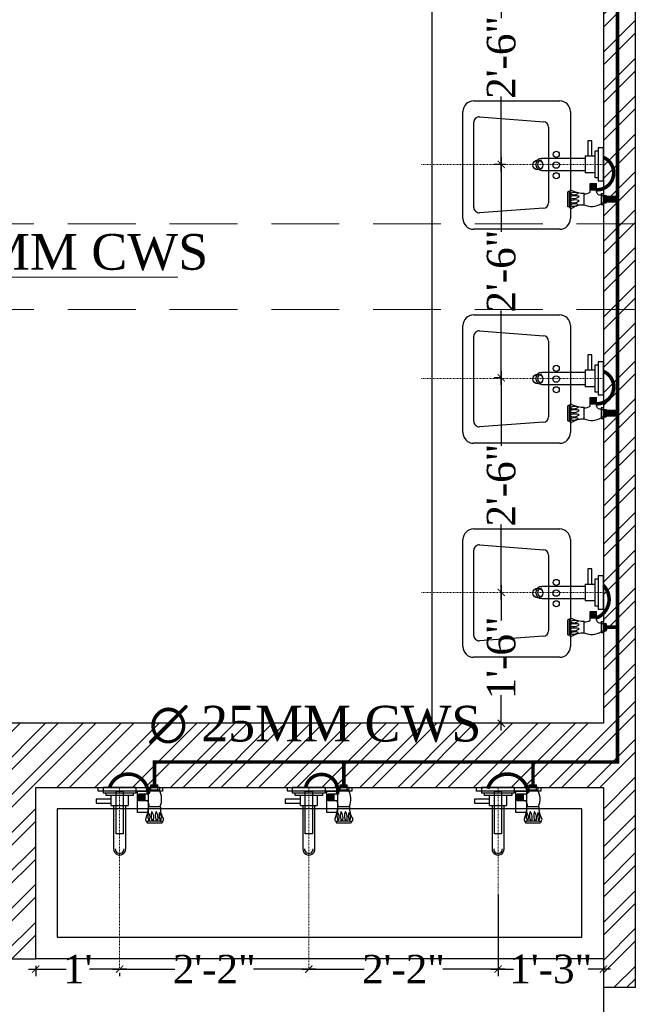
# Model space of a CAD drawing. Header units: inches. Extents: x 113025 to 158499, y 12149 to 30915.
# Tile 135 of 167: x 125332 to 125417, y 29229 to 29367. Entities that reach past the tile are written whole.
import ezdxf

# ---------------------------------------------------------------- set-up
doc = ezdxf.new("R2010")
doc.units = ezdxf.units.IN
doc.header["$MEASUREMENT"] = 0
doc.header["$PDMODE"] = 34
doc.linetypes.add('DASHED2', pattern=[0.375, 0.25, -0.125])
doc.linetypes.add('HIDDEN', pattern=[0.375, 0.25, -0.125])
for name, color, linetype, lineweight in [('CENTER', 46, 'DASHED2', 9), ('PD_COLUMN', 2, 'Continuous', 60), ('PD_HATCH', 45, 'Continuous', 9), ('PL. FICTURE', 4, 'Continuous', 25), ('PP RO ', 4, 'Continuous', 0), ('PP-Domestic  Cold Water Supply', 5, 'Continuous', 25), ('PP-SPRINKLER PIPE', 1, 'Continuous', 0), ('PP-TEXT', 7, 'Continuous', 40)]:
    doc.layers.add(name, color=color, linetype=linetype, lineweight=lineweight)
doc.layers.add('PD_025_TEXT', color=61, linetype='Continuous')
doc.layers.add('PP--DIM', color=7, linetype='Continuous')
doc.layers.add('PD_BASE', color=8, linetype='Continuous', transparency=0.5)
doc.styles.add('MtX_Times_New_Roman', font='times.ttf')
doc.styles.add('TIMES NEW ROMAN', font='times.ttf')
doc.dimstyles.new('PP-DIM', dxfattribs={"dimtxt": 4, "dimasz": 1, "dimexe": 1, "dimexo": 1, "dimgap": 0.09, "dimtad": 0, "dimdec": 0, "dimzin": 0, "dimdsep": 46, "dimlunit": 4, "dimtxsty": 'TIMES NEW ROMAN', "dimblk": 'ARCHTICK', "dimcen": 0.09, "dimdle": 1, "dimclrd": 256, "dimclre": 256, "dimclrt": 256, "dimadec": 0, "dimazin": 0, "dimtfac": 1, "dimtdec": 4, "dimtofl": 0, "dimtmove": 1, "dimatfit": 3, "dimfxl": 1, "dimtolj": 1, "dimtzin": 0, "dimlwd": -1, "dimlwe": -1, "dimarcsym": 0})

# ---------------------------------------------------------------- blocks, each defined once
blk = doc.blocks.new('columns2')
at = {"layer": 'PD_HATCH', "linetype": 'HIDDEN', "ltscale": 38}
for p, q in [((568.5, -95), (738, -95)), ((568.5, -107), (738, -107))]:
    blk.add_line(p, q, dxfattribs=at)
blk = doc.blocks.new('LV')
at = {"color": 251}
for p, q in [((-254, 510.1), (254, 510.1)), ((-304.8, 50.8), (-304.8, 459.3)), ((-205.3, 127), (-226.3, 430.8)), ((-201, 458), (203.1, 458)), ((228.4, 430.6), (205.5, 126.8)), ((304.8, 459.3), (304.8, 50.8)), ((180.2, 103.5), (-180, 103.5)), ((254, 0), (-254, 0))]:
    blk.add_line(p, q, dxfattribs=at)
for centre, radius in [((0.4, 154.3), 23.6), ((-50.8, 67.2), 14.4), ((0, 67.2), 15.3), ((50.8, 67.2), 14.4)]:
    blk.add_circle(centre, radius, dxfattribs=at)
for centre, radius, start, end in [((-254, 459.3), 50.8, 90, 180), ((254, 459.3), 50.8, 0, 90), ((-201, 432.6), 25.4, 90, 184.2016), ((203.1, 432.6), 25.4, 355.4179, 90), ((-180, 128.9), 25.4, 184.2016, 270), ((180.2, 128.9), 25.4, 270, 355.4179), ((-254, 50.8), 50.8, 180, 270), ((254, 50.8), 50.8, 270, 0)]:
    blk.add_arc(centre, radius, start, end, dxfattribs=at)
blk = doc.blocks.new('ta0p3456')
at = {"color": 251, "ltscale": 12}
for points in [[(-4.5, 0), (4.5, 0), (4.5, -0.5), (-4.5, -0.5)], [(-1, -0.5), (-1, -6.5), (-2, -6.5), (-2, -0.5)], [(2.5, -0.5), (2.5, -3.5), (1, -3.5), (1, -0.5)]]:
    blk.add_lwpolyline(points, close=True, dxfattribs=at)
blk = doc.blocks.new('FIRST FLOOR AR PLAN')
at = {"layer": 'PD_BASE'}
h = blk.add_hatch(dxfattribs=at)
h.set_pattern_fill('ANSI32', color=256, scale=10)
h.set_pattern_definition([(45, (123733.2206, 21360.1165), (-2.65165, 2.65165), []), (45, (123734.9884, 21360.1165), (-2.65165, 2.65165), [])])
h.paths.add_polyline_path([(123743.99, 21362.2), (123700.74, 21362.2), (123700.74, 21357.7), (123743.99, 21357.7)])
h.paths.add_polyline_path([(123658.74, 21362.2), (123615.49, 21362.2), (123615.49, 21357.7), (123658.74, 21357.7)], flags=17)
h.paths.add_polyline_path([(123743.99, 21279), (123743.99, 21274.5), (123905.99, 21274.5), (123905.99, 21279), (123752.99, 21279), (123752.99, 21368.5), (123812.99, 21368.5), (123812.99, 21344.5), (123817.49, 21344.5), (123817.49, 21368.5), (123896.99, 21368.5), (123896.99, 21340.5), (123901.49, 21340.5), (123901.49, 21499.5), (123905.99, 21499.5), (123905.99, 21504), (123896.99, 21504), (123896.99, 21377.5), (123752.99, 21377.5), (123752.99, 21593.5), (123743.99, 21593.5)])
h.paths.add_polyline_path([(123688.49, 21269.56), (123692.99, 21269.56), (123692.99, 21274.5), (123701.99, 21274.5), (123701.99, 21279), (123615.49, 21279), (123615.49, 21434.5), (123538.49, 21434.5), (123538.49, 21430), (123610.99, 21430), (123610.99, 21279), (123554.99, 21279), (123554.99, 21274.5), (123688.49, 21274.5)])
at = {"layer": 'PD_BASE', "ltscale": 12}
for p, q in [((123872.99, 21377.5), (123872.99, 21504)), ((123896.99, 21344.5), (123817.49, 21344.5))]:
    blk.add_line(p, q, dxfattribs=at)
at = {"layer": 'PD_BASE'}
blk.add_line((123896.99, 21340.5), (123896.99, 21279), dxfattribs=at)
at = {"layer": 'PD_BASE', "lineweight": 30}
blk.add_lwpolyline([(123905.99, 21279), (123752.99, 21279), (123752.99, 21368.5), (123812.99, 21368.5), (123812.99, 21344.5), (123817.49, 21344.5), (123817.49, 21368.5), (123896.99, 21368.5), (123896.99, 21340.5), (123901.49, 21340.5), (123901.49, 21499.5), (123905.99, 21499.5), (123905.99, 21504), (123896.99, 21504), (123896.99, 21377.5), (123752.99, 21377.5), (123752.99, 21593.5), (123743.99, 21593.5), (123743.99, 21279), (123743.99, 21279)], dxfattribs=at)
at = {"layer": 'PD_BASE', "ltscale": 12}
blk.add_lwpolyline([(123820.49, 21347.5), (123893.99, 21347.5), (123893.99, 21365.5), (123820.49, 21365.5)], close=True, dxfattribs=at)
at = {"layer": 'PD_BASE', "ltscale": 12, "xscale": 0.0295236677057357, "yscale": 0.0295236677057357, "zscale": 0.0295236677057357, "rotation": 90}
for p in [(123892.37, 21455.75), (123892.37, 21425.75), (123892.37, 21395.75)]:
    blk.add_blockref('LV', p, dxfattribs=at)
at = {"layer": 'PD_BASE', "ltscale": 12}
for p in [(123830.74, 21368.5), (123857.24, 21368.5), (123883.74, 21368.5)]:
    blk.add_blockref('ta0p3456', p, dxfattribs=at)
at = {"layer": 'PD_COLUMN'}
blk.add_blockref('columns2', (123167.99, 21542.5), dxfattribs=at)
blk = doc.blocks.new('PP-SINGLE TAP BASIN')
at = {"layer": 'CENTER', "linetype": 'DASHED2'}
blk.add_line((457.2, 0), (0, 0), dxfattribs=at)
at = {"layer": 'PL. FICTURE', "color": 4}
for p, q in [((0, 101), (0, 74.4)), ((5.9, 101), (0, 101)), ((5.9, 74.4), (5.9, 101)), ((48.4, 102.8), (48.4, 72.7)), ((89.4, 106.7), (89.4, 69.2)), ((-6.8, 78.4), (-6.8, 96.4)), ((5.8, 96.4), (-6.8, 96.4)), ((-6.8, 87.4), (0, 87.4)), ((0, 78.4), (-6.8, 78.4)), ((5.9, 78.4), (-6.8, 78.4)), ((-5.6, 96.4), (-5.6, 78.4)), ((-4.5, 96.4), (-4.5, 78.4)), ((-3.4, 96.4), (-3.4, 78.4)), ((-2.3, 96.4), (-2.3, 78.4)), ((-1.1, 96.4), (-1.1, 78.4)), ((0, 74.4), (5.9, 74.4)), ((17.1, 69.9), (17.1, 48.2)), ((33.2, 63.9), (17.1, 63.9)), ((33.2, 61.9), (17.1, 61.9)), ((33.2, 60), (17.1, 60)), ((33.2, 58), (17.1, 58)), ((33.2, 56), (17.1, 56)), ((33.2, 54.1), (17.1, 54.1)), ((33.2, 52.1), (17.1, 52.1)), ((33.2, 50.1), (17.1, 50.1)), ((33.2, 50.1), (17.1, 50.1)), ((33.2, 70), (33.2, 48.2)), ((33.2, 48.2), (17.1, 48.2))]:
    blk.add_line(p, q, dxfattribs=at)
at = {"layer": 'PL. FICTURE'}
for p, q in [((20.4, 21.2), (45.4, 21.2)), ((45.4, -21.2), (45.4, 21.2)), ((154.8, 15.2), (45.4, 15.2)), ((45.4, -21.2), (20.4, -21.2)), ((45.4, -15.2), (154.8, -15.2))]:
    blk.add_line(p, q, dxfattribs=at)
at = {"layer": 'PL. FICTURE', "linetype": 'Continuous'}
blk.add_lwpolyline([(0, 41.7), (0, -41.7), (13.1, -41.7), (13.1, 41.7)], close=True, dxfattribs=at)
at = {"layer": 'PL. FICTURE'}
for points in [[(13.1, 34.2), (20.4, 34.2), (20.4, -34.2), (13.1, -34.2)], [(39.4, -21.2), (29.4, -21.2), (29.4, -59.4), (39.4, -59.4)]]:
    blk.add_lwpolyline(points, close=True, dxfattribs=at)
at = {"layer": 'PL. FICTURE', "color": 4}
for centre, radius, start, end in [((29.4, 60.7), 45, 64.9956, 121.5797), ((53.5, 146.8), 44.3, 263.3195, 304.5359), ((74.6, 88.1), 17.1, 57.6622, 132.7666), ((71.4, 124.1), 24.9, 250.2963, 290.4807), ((80.6, 104.9), 5.77, 31.4335, 109.9133), ((78.9, 107.8), 7.06, 279.3347, 312.6985), ((439.5, 88.1), 354.5, 176.8113, 183.3087), ((91.4, 120.6), 14, 245.192, 261.5484), ((8.4, 67.9), 8.91, 13.5129, 106.5185), ((62.1, 91.8), 0.911, 112.3068, 247.6932), ((62.1, 81.1), 0.911, 112.3068, 247.6932), ((76.3, 68.5), 28.2, 90.6273, 120.998), ((71.2, 123.1), 33.5, 253.6094, 285.3435), ((76.3, 57.8), 28.2, 90.6273, 120.998), ((71.2, 112.4), 33.5, 253.6094, 285.3435), ((74.5, 59.5), 17.1, 57.6622, 132.7666), ((75.8, 75.8), 20.9, 66.6687, 89.4909), ((75.8, 65.1), 20.9, 66.6687, 89.4909), ((77.3, 97.5), 7.26, 292.6508, 339.7025), ((77.3, 86.8), 7.26, 292.6508, 339.7025), ((46.7, 49.8), 24.3, 86.0586, 123.9894), ((43.9, -19.2), 92, 68.3225, 87.2128), ((71.3, 95.5), 24.9, 250.2963, 290.4807), ((81.1, 70.7), 5.39, 233.9467, 326.4616), ((78.8, 79.2), 7.06, 279.3347, 312.6985), ((83.8, 77.9), 10.3, 279.9211, 302.8376)]:
    blk.add_arc(centre, radius, start, end, dxfattribs=at)
at = {"layer": 'PL. FICTURE'}
for radius in [15.2, 15.2, 11]:
    blk.add_arc((154.8, 0), radius, 270, 90, dxfattribs=at)
blk = doc.blocks.new('_ArchTick')
at = {"color": 0, "linetype": 'ByBlock', "const_width": 0.15}
blk.add_lwpolyline([(-0.5, -0.5), (0.5, 0.5)], dxfattribs=at)
blk = doc.blocks.new('*D435')
at = {"layer": 'Defpoints', "color": 0, "transparency": 16777216}
for p in [(125399.02, 29245.15), (125413.77, 29245.15), (125399.02, 29233.69)]:
    blk.add_point(p, dxfattribs=at)
at = {"layer": 'PP--DIM', "ltscale": 12, "transparency": 16777216}
for p, q in [((125399.02, 29244.15), (125399.02, 29232.69)), ((125413.77, 29244.15), (125413.77, 29232.69)), ((125398.02, 29233.69), (125401.18, 29233.69)), ((125414.77, 29233.69), (125411.62, 29233.69))]:
    blk.add_line(p, q, dxfattribs=at)
at = {"layer": 'PP--DIM', "transparency": 16777216, "rotation": 180}
blk.add_blockref('_ArchTick', (125399.02, 29233.69), dxfattribs=at)
at = {"layer": 'PP--DIM', "transparency": 16777216}
blk.add_blockref('_ArchTick', (125413.77, 29233.69), dxfattribs=at)
at = {"layer": 'PP--DIM', "transparency": 16777216, "insert": (125406.4, 29233.69), "char_height": 4, "attachment_point": 5, "style": 'TIMES NEW ROMAN'}
blk.add_mtext('\\A1;1\'-3"', dxfattribs=at)
blk = doc.blocks.new('*D436')
at = {"layer": 'Defpoints', "color": 0, "transparency": 16777216}
for p in [(125399.02, 29245.15), (125372.52, 29233.69), (125372.52, 29233.69)]:
    blk.add_point(p, dxfattribs=at)
at = {"layer": 'PP--DIM', "ltscale": 12, "transparency": 16777216}
for p, q in [((125399.02, 29244.15), (125399.02, 29232.69)), ((125371.52, 29233.69), (125380.27, 29233.69)), ((125400.02, 29233.69), (125391.28, 29233.69)), ((125372.52, 29232.69), (125372.52, 29232.69))]:
    blk.add_line(p, q, dxfattribs=at)
at = {"layer": 'PP--DIM', "transparency": 16777216, "rotation": 180}
blk.add_blockref('_ArchTick', (125372.52, 29233.69), dxfattribs=at)
at = {"layer": 'PP--DIM', "transparency": 16777216}
blk.add_blockref('_ArchTick', (125399.02, 29233.69), dxfattribs=at)
at = {"layer": 'PP--DIM', "transparency": 16777216, "insert": (125385.77, 29233.69), "char_height": 4, "attachment_point": 5, "style": 'TIMES NEW ROMAN'}
blk.add_mtext('\\A1;2\'-2"', dxfattribs=at)
blk = doc.blocks.new('*D437')
at = {"layer": 'Defpoints', "color": 0, "transparency": 16777216}
for p in [(125346.02, 29234.19), (125346.02, 29233.69), (125372.52, 29233.69)]:
    blk.add_point(p, dxfattribs=at)
at = {"layer": 'PP--DIM', "ltscale": 12, "transparency": 16777216}
for p, q in [((125372.52, 29234.69), (125372.52, 29234.69)), ((125345.02, 29233.69), (125353.77, 29233.69)), ((125373.52, 29233.69), (125364.78, 29233.69)), ((125346.02, 29233.19), (125346.02, 29232.69))]:
    blk.add_line(p, q, dxfattribs=at)
at = {"layer": 'PP--DIM', "transparency": 16777216, "rotation": 180}
blk.add_blockref('_ArchTick', (125346.02, 29233.69), dxfattribs=at)
at = {"layer": 'PP--DIM', "transparency": 16777216}
blk.add_blockref('_ArchTick', (125372.52, 29233.69), dxfattribs=at)
at = {"layer": 'PP--DIM', "transparency": 16777216, "insert": (125359.27, 29233.69), "char_height": 4, "attachment_point": 5, "style": 'TIMES NEW ROMAN'}
blk.add_mtext('\\A1;2\'-2"', dxfattribs=at)
blk = doc.blocks.new('*D438')
at = {"layer": 'Defpoints', "color": 0, "transparency": 16777216}
for p in [(125334.27, 29235.15), (125334.27, 29233.69), (125346.02, 29234.19)]:
    blk.add_point(p, dxfattribs=at)
at = {"layer": 'PP--DIM', "ltscale": 12, "transparency": 16777216}
for p, q in [((125333.27, 29233.69), (125338.52, 29233.69)), ((125334.27, 29234.15), (125334.27, 29232.69)), ((125347.02, 29233.69), (125341.78, 29233.69)), ((125346.02, 29233.19), (125346.02, 29232.69))]:
    blk.add_line(p, q, dxfattribs=at)
at = {"layer": 'PP--DIM', "transparency": 16777216, "rotation": 180}
blk.add_blockref('_ArchTick', (125334.27, 29233.69), dxfattribs=at)
at = {"layer": 'PP--DIM', "transparency": 16777216}
blk.add_blockref('_ArchTick', (125346.02, 29233.69), dxfattribs=at)
at = {"layer": 'PP--DIM', "transparency": 16777216, "insert": (125340.15, 29233.69), "char_height": 4, "attachment_point": 5, "style": 'TIMES NEW ROMAN'}
blk.add_mtext("\\A1;1'", dxfattribs=at)
blk = doc.blocks.new('*D465')
at = {"layer": 'Defpoints', "color": 0, "transparency": 16777216}
for p in [(125399.47, 29286.49), (125399.47, 29286.49), (125399.47, 29268.15)]:
    blk.add_point(p, dxfattribs=at)
at = {"layer": 'PP--DIM', "ltscale": 12, "transparency": 16777216}
for p, q in [((125399.47, 29287.49), (125399.47, 29282.54)), ((125398.47, 29286.49), (125398.47, 29286.49)), ((125399.47, 29267.15), (125399.47, 29272.1)), ((125400.47, 29268.15), (125400.47, 29268.15))]:
    blk.add_line(p, q, dxfattribs=at)
at = {"layer": 'PP--DIM', "transparency": 16777216}
for p, rotation in [((125399.47, 29286.49), 90), ((125399.47, 29268.15), 270)]:
    blk.add_blockref('_ArchTick', p, dxfattribs=dict(at, rotation=rotation))
at = {"layer": 'PP--DIM', "transparency": 16777216, "insert": (125399.47, 29277.32), "char_height": 4, "attachment_point": 5, "rotation": 90, "style": 'TIMES NEW ROMAN'}
blk.add_mtext('\\A1;1\'-6"', dxfattribs=at)
blk = doc.blocks.new('*D466')
at = {"layer": 'Defpoints', "color": 0, "transparency": 16777216}
for p in [(125399.47, 29316.57), (125400.47, 29316.57), (125399.47, 29286.49)]:
    blk.add_point(p, dxfattribs=at)
at = {"layer": 'PP--DIM', "ltscale": 12, "transparency": 16777216}
for p, q in [((125399.47, 29317.57), (125399.47, 29307.03)), ((125399.47, 29316.57), (125398.47, 29316.57)), ((125399.47, 29285.49), (125399.47, 29296.02)), ((125398.47, 29286.49), (125398.47, 29286.49))]:
    blk.add_line(p, q, dxfattribs=at)
at = {"layer": 'PP--DIM', "transparency": 16777216}
for p, rotation in [((125399.47, 29316.57), 90), ((125399.47, 29286.49), 270)]:
    blk.add_blockref('_ArchTick', p, dxfattribs=dict(at, rotation=rotation))
at = {"layer": 'PP--DIM', "transparency": 16777216, "insert": (125399.47, 29301.53), "char_height": 4, "attachment_point": 5, "rotation": 90, "style": 'TIMES NEW ROMAN'}
blk.add_mtext('\\A1;2\'-6"', dxfattribs=at)
blk = doc.blocks.new('*D467')
at = {"layer": 'Defpoints', "color": 0, "transparency": 16777216}
for p in [(125399.47, 29346.49), (125401.04, 29346.49), (125400.47, 29316.57)]:
    blk.add_point(p, dxfattribs=at)
at = {"layer": 'PP--DIM', "ltscale": 12, "transparency": 16777216}
for p, q in [((125400.04, 29346.49), (125398.47, 29346.49)), ((125399.47, 29347.49), (125399.47, 29337.03)), ((125399.47, 29315.57), (125399.47, 29326.02)), ((125399.47, 29316.57), (125398.47, 29316.57))]:
    blk.add_line(p, q, dxfattribs=at)
at = {"layer": 'PP--DIM', "transparency": 16777216}
for p, rotation in [((125399.47, 29346.49), 90), ((125399.47, 29316.57), 270)]:
    blk.add_blockref('_ArchTick', p, dxfattribs=dict(at, rotation=rotation))
at = {"layer": 'PP--DIM', "transparency": 16777216, "insert": (125399.47, 29331.53), "char_height": 4, "attachment_point": 5, "rotation": 90, "style": 'TIMES NEW ROMAN'}
blk.add_mtext('\\A1;2\'-6"', dxfattribs=at)
blk = doc.blocks.new('*D468')
at = {"layer": 'Defpoints', "color": 0, "transparency": 16777216}
for p in [(125399.47, 29376.49), (125399.47, 29376.49), (125401.04, 29346.49)]:
    blk.add_point(p, dxfattribs=at)
at = {"layer": 'PP--DIM', "ltscale": 12, "transparency": 16777216}
for p, q in [((125399.47, 29377.49), (125399.47, 29367)), ((125398.47, 29376.49), (125398.47, 29376.49)), ((125399.47, 29345.49), (125399.47, 29355.99)), ((125400.04, 29346.49), (125398.47, 29346.49))]:
    blk.add_line(p, q, dxfattribs=at)
at = {"layer": 'PP--DIM', "transparency": 16777216}
for p, rotation in [((125399.47, 29376.49), 90), ((125399.47, 29346.49), 270)]:
    blk.add_blockref('_ArchTick', p, dxfattribs=dict(at, rotation=rotation))
at = {"layer": 'PP--DIM', "transparency": 16777216, "insert": (125399.47, 29361.49), "char_height": 4, "attachment_point": 5, "rotation": 90, "style": 'TIMES NEW ROMAN'}
blk.add_mtext('\\A1;2\'-6"', dxfattribs=at)

msp = doc.modelspace()

# ---------------------------------------------------------------- block references
at = {"layer": 'PD_025_TEXT'}
msp.add_blockref('FIRST FLOOR AR PLAN', (1516.78, 7890.65), dxfattribs=at)

# ---------------------------------------------------------------- next in the draw order: linework, layer by layer
at = {"layer": 'PP RO ', "lineweight": 53, "const_width": 1}
for points in [[(125413.78, 29341.62), (125415.74, 29341.62)], [(125413.78, 29311.62), (125415.74, 29311.62)]]:
    msp.add_lwpolyline(points, dxfattribs=at)
at = {"layer": 'PP-Domestic  Cold Water Supply', "const_width": 0.5}
for points in [[(125413.77, 29281.61), (125415.74, 29281.61), (125415.74, 29392.54)], [(125377.41, 29259.15), (125377.41, 29262.72)], [(125403.91, 29259.15), (125403.91, 29262.72)]]:
    msp.add_lwpolyline(points, dxfattribs=at)
for points in [[(125412.82, 29342.93, 0.821568), (125413.77, 29347.48)], [(125412.82, 29312.93, 0.821568), (125413.77, 29317.48)], [(125412.82, 29282.93, 0.535121), (125413.77, 29287.48)], [(125344.62, 29259.15, -0.850155), (125350.02, 29258.24)], [(125372.08, 29259.15, -1.008847), (125376.52, 29258.24)], [(125397.57, 29258.97, -0.820813), (125403.23, 29258.43)]]:
    msp.add_lwpolyline(points, format="xyb", dxfattribs=at)
at = {"layer": 'PP-Domestic  Cold Water Supply'}
msp.add_lwpolyline([(125350.91, 29259.15, 0.5, 0.5, 0), (125350.91, 29262.72, 0.5, 0.5, 0), (125415.74, 29262.72, 0.5, 0.5, 0), (125415.74, 29281.61, 0.5, 0.5, 0)], format="xyseb", dxfattribs=at)
at = {"layer": 'PP-SPRINKLER PIPE'}
msp.add_circle((124551.24, 29172.99), 1741.72, dxfattribs=at)

# ---------------------------------------------------------------- next in the draw order: block references
at = {"layer": 'PL. FICTURE', "xscale": 0.05568956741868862, "yscale": 0.05568956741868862, "zscale": 0.05568956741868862}
for p, rotation in [((125413.77, 29346.49), 179.9999999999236), ((125413.77, 29316.49), 179.9999999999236), ((125413.77, 29286.49), 179.9999999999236), ((125346.02, 29259.15), 269.9999999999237), ((125372.52, 29259.15), 269.9999999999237), ((125399.02, 29259.15), 269.9999999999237)]:
    msp.add_blockref('PP-SINGLE TAP BASIN', p, dxfattribs=dict(at, rotation=rotation))

# ---------------------------------------------------------------- next in the draw order: texts
at = {"layer": 'PP-TEXT', "style": 'MtX_Times_New_Roman'}
for s, p in [('∅25MM CWS ', (125313.77, 29331.73)), ('∅ 25MM CWS ', (125350.14, 29265.6))]:
    msp.add_text(s, height=5, dxfattribs=at).set_placement(p)

# ---------------------------------------------------------------- next in the draw order: dimensions: what is measured, and where the dimension line sits
at = {"layer": 'PP--DIM', "ltscale": 12}
for base, p1, p2, picture, middle in [((125399.47, 29376.49), (125401.04, 29346.49), (125399.47, 29376.49), '*D468', (125399.47, 29361.49)), ((125399.47, 29346.49), (125400.47, 29316.57), (125401.04, 29346.49), '*D467', (125399.47, 29331.53)), ((125399.47, 29316.57), (125399.47, 29286.49), (125400.47, 29316.57), '*D466', (125399.47, 29301.53)), ((125399.47, 29286.49), (125399.47, 29268.15), (125399.47, 29286.49), '*D465', (125399.47, 29277.32))]:
    dim = msp.add_linear_dim(base=base, p1=p1, p2=p2, angle=90, dimstyle='PP-DIM', override={"dimblk": 'ArchTick'}, dxfattribs=at)
    dim.commit()
    dim.dimension.update_dxf_attribs({"geometry": picture, "text_midpoint": middle})
for base, p1, p2, picture, middle in [((125372.5241442, 29233.6872443), (125399.0241436, 29245.1487766), (125372.5241442, 29233.6872443), '*D436', (125385.7741439, 29233.6872443)), ((125399.02, 29233.69), (125413.77, 29245.15), (125399.02, 29245.15), '*D435', (125406.4, 29233.69)), ((125334.27, 29233.69), (125346.02, 29234.19), (125334.27, 29235.15), '*D438', (125340.15, 29233.69)), ((125346.024145, 29233.687244), (125372.524144, 29233.687244), (125346.024145, 29234.187244), '*D437', (125359.274144, 29233.687244))]:
    dim = msp.add_linear_dim(base=base, p1=p1, p2=p2, dimstyle='PP-DIM', override={"dimblk": 'ArchTick'}, dxfattribs=at)
    dim.commit()
    dim.dimension.update_dxf_attribs({"geometry": picture, "text_midpoint": middle})

# ---------------------------------------------------------------- next in the draw order: leaders
at = {"layer": 'PP-TEXT', "lineweight": 70, "ltscale": 12}
msp.add_leader([(125272.75, 29330.69), (125354.17, 29330.69)], dimstyle='PP-DIM', override={"dimtxt": 8.5, "dimasz": 5, "dimtad": 0, "dimdec": 1, "dimcen": 0, "dimtfac": 12, "dimtdec": 1, "dimfxl": 7, "dimfxlon": 1, "dimlwd": 18, "dimarcsym": 1}, dxfattribs=at)

doc.saveas('drawing.dxf')
